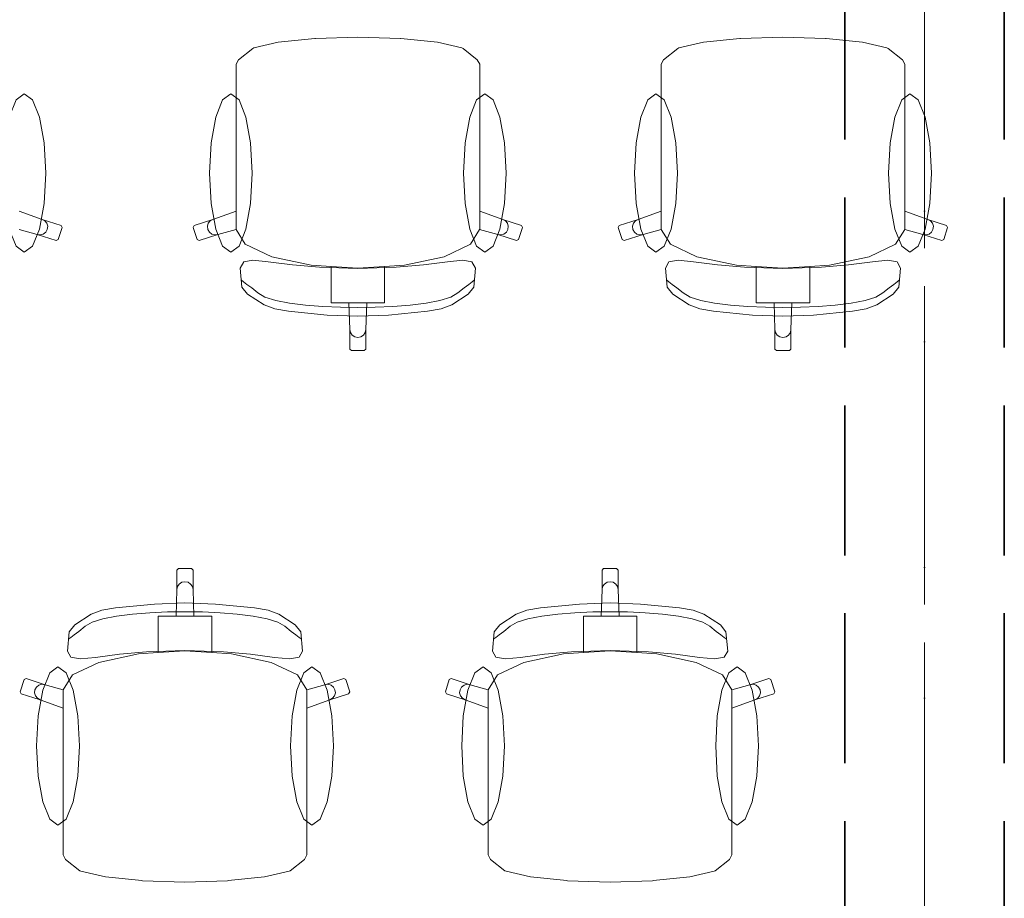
# Model space of a CAD drawing. Header units: millimetres. Extents: x 82175 to 237000, y 24756 to 471700.
# Tile 193 of 256: x 99607 to 101460, y 383739 to 385392. Entities that reach past the tile are written whole.
import ezdxf

# ---------------------------------------------------------------- set-up
doc = ezdxf.new("R2010")
doc.units = ezdxf.units.MM
doc.linetypes.add('Krawędzie ukryte', pattern=[3.912222, 2.822222, -1.09])
doc.linetypes.add('Kropki i Kreski', pattern=[6.702778, 3.527778, -1.763889, 0, -1.411111])
for name, color, linetype in [('Konstrukcja - Belki', 8, 'Continuous'), ('Konstrukcja - Siatka mod', 8, 'Continuous'), ('Wnętrze - Umeblowanie', 8, 'Continuous')]:
    doc.layers.add(name, color=color, linetype=linetype)

msp = doc.modelspace()

# ---------------------------------------------------------------- linework, layer by layer
at = {"layer": 'Konstrukcja - Belki', "color": 8, "linetype": 'Krawędzie ukryte', "lineweight": 35, "ltscale": 100}
for p, q in [((101160, 386231), (101160, 379061)), ((101460, 386231), (101460, 381281))]:
    msp.add_line(p, q, dxfattribs=at)
at = {"layer": 'Konstrukcja - Belki', "color": 8, "linetype": 'Kropki i Kreski', "lineweight": 13, "ltscale": 100}
msp.add_line((101310, 386231), (101310, 379061), dxfattribs=at)
at = {"layer": 'Konstrukcja - Siatka mod', "color": 8, "linetype": 'Kropki i Kreski', "lineweight": 13, "ltscale": 100}
msp.add_line((101310, 389337), (101310, 372372.2), dxfattribs=at)
at = {"layer": 'Wnętrze - Umeblowanie', "color": 8, "linetype": 'Continuous', "lineweight": 13, "ltscale": 100}
for p, q in [((100093.6, 385349.5), (100047.7, 385338.8)), ((100162.3, 385356.7), (100093.6, 385349.5)), ((100163.4, 385356.8), (100162.3, 385356.7)), ((100243.4, 385359.2), (100163.4, 385356.8)), ((100243.4, 385359.2), (100323.5, 385356.8)), ((100323.5, 385356.8), (100324.5, 385356.7)), ((100324.5, 385356.7), (100393.3, 385349.5)), ((100393.3, 385349.5), (100439.2, 385338.8)), ((100893.6, 385349.5), (100847.7, 385338.8)), ((100962.3, 385356.7), (100893.6, 385349.5)), ((100963.4, 385356.8), (100962.3, 385356.7)), ((101043.4, 385359.2), (100963.4, 385356.8)), ((101043.4, 385359.2), (101123.5, 385356.8)), ((101123.5, 385356.8), (101124.5, 385356.7)), ((101124.5, 385356.7), (101193.3, 385349.5)), ((101193.3, 385349.5), (101239.2, 385338.8)), ((100045.5, 385338), (100018.7, 385316.8)), ((100047.7, 385338.8), (100045.5, 385338)), ((100439.2, 385338.8), (100441.4, 385338)), ((100441.4, 385338), (100468.2, 385316.8)), ((100845.5, 385338), (100818.7, 385316.8)), ((100847.7, 385338.8), (100845.5, 385338)), ((101239.2, 385338.8), (101241.4, 385338)), ((101241.4, 385338), (101268.2, 385316.8)), ((100018.7, 385316.8), (100014.2, 385308.2)), ((100014.2, 385308.2), (100014.2, 385277.2)), ((100468.2, 385316.8), (100472.7, 385308.2)), ((100472.7, 385308.2), (100472.7, 385277.2)), ((100818.7, 385316.8), (100814.2, 385308.2)), ((100814.2, 385308.2), (100814.2, 385277.2)), ((101268.2, 385316.8), (101272.7, 385308.2)), ((101272.7, 385308.2), (101272.7, 385277.2)), ((100014.2, 385277.2), (100014.2, 385241.1)), ((100472.7, 385277.2), (100472.7, 385241.1)), ((100814.2, 385277.2), (100814.2, 385241.1)), ((101272.7, 385277.2), (101272.7, 385241.1)), ((100014.2, 385241.1), (100014.2, 385032)), ((100472.7, 385241.1), (100472.7, 385032)), ((100814.2, 385241.1), (100814.2, 385032)), ((101272.7, 385241.1), (101272.7, 385032)), ((99606, 385032), (99649.4, 385016.3)), ((100014.2, 385032), (99970.8, 385016.3)), ((100014.2, 384997.7), (100014.2, 385032)), ((100472.7, 384997.7), (100472.7, 385032)), ((100472.7, 385032), (100516.1, 385016.3)), ((100814.2, 385032), (100770.8, 385016.3)), ((100814.2, 384997.7), (100814.2, 385032)), ((101272.7, 384997.7), (101272.7, 385032)), ((101272.7, 385032), (101316.1, 385016.3)), ((99649.4, 385016.3), (99654.5, 385013.4)), ((99649.4, 385016.3), (99684.8, 385004.9)), ((99654.5, 385013.4), (99658.1, 385008.8)), ((99970.8, 385016.3), (99935.4, 385004.9)), ((99965.7, 385013.4), (99962, 385008.8)), ((99970.8, 385016.3), (99965.7, 385013.4)), ((100516.1, 385016.3), (100521.2, 385013.4)), ((100516.1, 385016.3), (100551.5, 385004.9)), ((100521.2, 385013.4), (100524.9, 385008.8)), ((100770.8, 385016.3), (100735.4, 385004.9)), ((100765.7, 385013.4), (100762, 385008.8)), ((100770.8, 385016.3), (100765.7, 385013.4)), ((101316.1, 385016.3), (101321.2, 385013.4)), ((101316.1, 385016.3), (101351.5, 385004.9)), ((101321.2, 385013.4), (101324.9, 385008.8)), ((99640, 384987.8), (99605.9, 384997.5)), ((99659, 384997.4), (99656.2, 384992.3)), ((99658.1, 385008.8), (99659.7, 385003.2)), ((99659.7, 385003.2), (99659, 384997.4)), ((99686.7, 385001.1), (99679.2, 384978.4)), ((99684.8, 385004.9), (99686.7, 385001.1)), ((99935.4, 385004.9), (99933.4, 385001.1)), ((99933.4, 385001.1), (99940.9, 384978.4)), ((99962, 385008.8), (99960.4, 385003.2)), ((99960.4, 385003.2), (99961.1, 384997.4)), ((99961.1, 384997.4), (99964, 384992.3)), ((99980.1, 384987.8), (100014.3, 384997.5)), ((100014.2, 384997.7), (100014.3, 384997.5)), ((100014.3, 384997.5), (100031.6, 384969.7)), ((100472.6, 384997.5), (100455.3, 384969.7)), ((100472.7, 384997.7), (100472.6, 384997.5)), ((100506.8, 384987.8), (100472.6, 384997.5)), ((100525.8, 384997.4), (100522.9, 384992.3)), ((100524.9, 385008.8), (100526.5, 385003.2)), ((100526.5, 385003.2), (100525.8, 384997.4)), ((100553.4, 385001.1), (100546, 384978.4)), ((100551.5, 385004.9), (100553.4, 385001.1)), ((100735.4, 385004.9), (100733.4, 385001.1)), ((100733.4, 385001.1), (100740.9, 384978.4)), ((100762, 385008.8), (100760.4, 385003.2)), ((100760.4, 385003.2), (100761.1, 384997.4)), ((100761.1, 384997.4), (100764, 384992.3)), ((100780.1, 384987.8), (100814.3, 384997.5)), ((100814.2, 384997.7), (100814.3, 384997.5)), ((100814.3, 384997.5), (100831.6, 384969.7)), ((101272.6, 384997.5), (101255.3, 384969.7)), ((101272.7, 384997.7), (101272.6, 384997.5)), ((101306.8, 384987.8), (101272.6, 384997.5)), ((101325.8, 384997.4), (101322.9, 384992.3)), ((101324.9, 385008.8), (101326.5, 385003.2)), ((101326.5, 385003.2), (101325.8, 384997.4)), ((101353.4, 385001.1), (101346, 384978.4)), ((101351.5, 385004.9), (101353.4, 385001.1)), ((99645.9, 384987.1), (99640, 384987.8)), ((99675.4, 384976.4), (99640, 384987.8)), ((99651.5, 384988.7), (99645.9, 384987.1)), ((99656.2, 384992.3), (99651.5, 384988.7)), ((99679.2, 384978.4), (99675.4, 384976.4)), ((99940.9, 384978.4), (99944.7, 384976.4)), ((99944.7, 384976.4), (99980.1, 384987.8)), ((99964, 384992.3), (99968.6, 384988.7)), ((99968.6, 384988.7), (99974.3, 384987.1)), ((99974.3, 384987.1), (99980.1, 384987.8)), ((100512.6, 384987.1), (100506.8, 384987.8)), ((100542.2, 384976.4), (100506.8, 384987.8)), ((100518.3, 384988.7), (100512.6, 384987.1)), ((100522.9, 384992.3), (100518.3, 384988.7)), ((100546, 384978.4), (100542.2, 384976.4)), ((100740.9, 384978.4), (100744.7, 384976.4)), ((100744.7, 384976.4), (100780.1, 384987.8)), ((100764, 384992.3), (100768.6, 384988.7)), ((100768.6, 384988.7), (100774.3, 384987.1)), ((100774.3, 384987.1), (100780.1, 384987.8)), ((101312.6, 384987.1), (101306.8, 384987.8)), ((101342.2, 384976.4), (101306.8, 384987.8)), ((101318.3, 384988.7), (101312.6, 384987.1)), ((101322.9, 384992.3), (101318.3, 384988.7)), ((101346, 384978.4), (101342.2, 384976.4)), ((100031.6, 384969.7), (100081.3, 384945.9)), ((100455.3, 384969.7), (100405.6, 384945.9)), ((100831.6, 384969.7), (100881.3, 384945.9)), ((101255.3, 384969.7), (101205.6, 384945.9)), ((100046, 384939.2), (100028.8, 384936.1)), ((100074.9, 384936.6), (100046, 384939.2)), ((100081.3, 384945.9), (100155.7, 384930)), ((100405.6, 384945.9), (100331.2, 384930)), ((100412, 384936.6), (100440.9, 384939.2)), ((100440.9, 384939.2), (100458.1, 384936.1)), ((100846, 384939.2), (100828.8, 384936.1)), ((100874.9, 384936.6), (100846, 384939.2)), ((100881.3, 384945.9), (100955.7, 384930)), ((101205.6, 384945.9), (101131.2, 384930)), ((101212, 384936.6), (101240.9, 384939.2)), ((101240.9, 384939.2), (101258.1, 384936.1)), ((100028.8, 384936.1), (100022.1, 384924.6)), ((100022.1, 384924.6), (100025.3, 384888.5)), ((100120.2, 384930.7), (100074.9, 384936.6)), ((100171.1, 384926.1), (100120.2, 384930.7)), ((100155.7, 384930), (100193.1, 384927.6)), ((100243.4, 384923.7), (100171.1, 384926.1)), ((100193.1, 384927.6), (100243.4, 384924.4)), ((100193.1, 384927.6), (100193.1, 384888.9)), ((100293.8, 384927.6), (100243.4, 384924.4)), ((100243.4, 384923.7), (100315.7, 384926.1)), ((100331.2, 384930), (100293.8, 384927.6)), ((100293.8, 384927.6), (100293.8, 384888.9)), ((100315.7, 384926.1), (100366.7, 384930.7)), ((100366.7, 384930.7), (100412, 384936.6)), ((100458.1, 384936.1), (100464.8, 384924.6)), ((100464.8, 384924.6), (100461.5, 384888.5)), ((100828.8, 384936.1), (100822.1, 384924.6)), ((100822.1, 384924.6), (100825.3, 384888.5)), ((100920.2, 384930.7), (100874.9, 384936.6)), ((100971.1, 384926.1), (100920.2, 384930.7)), ((100955.7, 384930), (100993.1, 384927.6)), ((101043.4, 384923.7), (100971.1, 384926.1)), ((100993.1, 384927.6), (101043.4, 384924.4)), ((100993.1, 384927.6), (100993.1, 384888.9)), ((101093.8, 384927.6), (101043.4, 384924.4)), ((101043.4, 384923.7), (101115.7, 384926.1)), ((101131.2, 384930), (101093.8, 384927.6)), ((101093.8, 384927.6), (101093.8, 384888.9)), ((101115.7, 384926.1), (101166.7, 384930.7)), ((101166.7, 384930.7), (101212, 384936.6)), ((101258.1, 384936.1), (101264.8, 384924.6)), ((101264.8, 384924.6), (101261.5, 384888.5)), ((100028.4, 384899), (100024.7, 384901.6)), ((100458.5, 384899), (100462.2, 384901.6)), ((100828.4, 384899), (100824.7, 384901.6)), ((101258.5, 384899), (101262.2, 384901.6)), ((100025.3, 384888.5), (100035.9, 384875.3)), ((100034.7, 384893.9), (100028.4, 384899)), ((100043.7, 384887.7), (100034.7, 384893.9)), ((100055.4, 384877.7), (100043.7, 384887.7)), ((100193.1, 384888.9), (100193.1, 384859)), ((100293.8, 384888.9), (100293.8, 384859)), ((100431.5, 384877.7), (100443.2, 384887.7)), ((100443.2, 384887.7), (100452.2, 384893.9)), ((100461.5, 384888.5), (100451, 384875.3)), ((100452.2, 384893.9), (100458.5, 384899)), ((100825.3, 384888.5), (100835.9, 384875.3)), ((100834.7, 384893.9), (100828.4, 384899)), ((100843.7, 384887.7), (100834.7, 384893.9)), ((100855.4, 384877.7), (100843.7, 384887.7)), ((100993.1, 384888.9), (100993.1, 384859)), ((101093.8, 384888.9), (101093.8, 384859)), ((101231.5, 384877.7), (101243.2, 384887.7)), ((101243.2, 384887.7), (101252.2, 384893.9)), ((101261.5, 384888.5), (101251, 384875.3)), ((101252.2, 384893.9), (101258.5, 384899)), ((100035.9, 384875.3), (100066.9, 384855.2)), ((100068.6, 384870), (100055.4, 384877.7)), ((100089, 384863.7), (100068.6, 384870)), ((100114.9, 384858.8), (100089, 384863.7)), ((100372, 384858.8), (100397.9, 384863.7)), ((100397.9, 384863.7), (100418.3, 384870)), ((100418.3, 384870), (100431.5, 384877.7)), ((100451, 384875.3), (100420, 384855.2)), ((100835.9, 384875.3), (100866.9, 384855.2)), ((100868.6, 384870), (100855.4, 384877.7)), ((100889, 384863.7), (100868.6, 384870)), ((100914.9, 384858.8), (100889, 384863.7)), ((101172, 384858.8), (101197.9, 384863.7)), ((101197.9, 384863.7), (101218.3, 384870)), ((101218.3, 384870), (101231.5, 384877.7)), ((101251, 384875.3), (101220, 384855.2)), ((100066.9, 384855.2), (100086.9, 384848)), ((100086.9, 384848), (100112.7, 384843.2)), ((100144.9, 384855.1), (100114.9, 384858.8)), ((100177.4, 384852.5), (100144.9, 384855.1)), ((100210.7, 384851.1), (100177.4, 384852.5)), ((100193.1, 384859), (100226.6, 384859)), ((100243.4, 384850.6), (100210.7, 384851.1)), ((100226.6, 384859), (100243.4, 384859)), ((100226.6, 384859), (100228.4, 384809.1)), ((100260.3, 384859), (100243.4, 384859)), ((100243.4, 384850.6), (100276.2, 384851.1)), ((100260.3, 384859), (100258.5, 384809.1)), ((100293.8, 384859), (100260.3, 384859)), ((100276.2, 384851.1), (100309.5, 384852.5)), ((100309.5, 384852.5), (100342, 384855.1)), ((100342, 384855.1), (100372, 384858.8)), ((100400, 384848), (100374.2, 384843.2)), ((100420, 384855.2), (100400, 384848)), ((100866.9, 384855.2), (100886.9, 384848)), ((100886.9, 384848), (100912.7, 384843.2)), ((100944.9, 384855.1), (100914.9, 384858.8)), ((100977.4, 384852.5), (100944.9, 384855.1)), ((101010.7, 384851.1), (100977.4, 384852.5)), ((100993.1, 384859), (101026.6, 384859)), ((101043.4, 384850.6), (101010.7, 384851.1)), ((101026.6, 384859), (101043.4, 384859)), ((101026.6, 384859), (101028.4, 384809.1)), ((101060.3, 384859), (101043.4, 384859)), ((101043.4, 384850.6), (101076.2, 384851.1)), ((101060.3, 384859), (101058.5, 384809.1)), ((101093.8, 384859), (101060.3, 384859)), ((101076.2, 384851.1), (101109.5, 384852.5)), ((101109.5, 384852.5), (101142, 384855.1)), ((101142, 384855.1), (101172, 384858.8)), ((101200, 384848), (101174.2, 384843.2)), ((101220, 384855.2), (101200, 384848)), ((100112.7, 384843.2), (100185.9, 384836.2)), ((100185.9, 384836.2), (100243.4, 384834)), ((100300.9, 384836.2), (100243.4, 384834)), ((100374.2, 384843.2), (100300.9, 384836.2)), ((100912.7, 384843.2), (100985.9, 384836.2)), ((100985.9, 384836.2), (101043.4, 384834)), ((101100.9, 384836.2), (101043.4, 384834)), ((101174.2, 384843.2), (101100.9, 384836.2)), ((100228.4, 384809.1), (100229.5, 384803.4)), ((100228.4, 384809.1), (100228.4, 384772.2)), ((100258.5, 384809.1), (100257.4, 384803.4)), ((100258.5, 384809.1), (100258.5, 384772.2)), ((101028.4, 384809.1), (101029.5, 384803.4)), ((101028.4, 384809.1), (101028.4, 384772.2)), ((101058.5, 384809.1), (101057.4, 384803.4)), ((101058.5, 384809.1), (101058.5, 384772.2)), ((100229.5, 384803.4), (100232.8, 384798.6)), ((100232.8, 384798.6), (100237.7, 384795.3)), ((100237.7, 384795.3), (100243.4, 384794.2)), ((100249.2, 384795.3), (100243.4, 384794.2)), ((100254.1, 384798.6), (100249.2, 384795.3)), ((100257.4, 384803.4), (100254.1, 384798.6)), ((101029.5, 384803.4), (101032.8, 384798.6)), ((101032.8, 384798.6), (101037.7, 384795.3)), ((101037.7, 384795.3), (101043.4, 384794.2)), ((101049.2, 384795.3), (101043.4, 384794.2)), ((101054.1, 384798.6), (101049.2, 384795.3)), ((101057.4, 384803.4), (101054.1, 384798.6)), ((100228.4, 384772.2), (100231.4, 384769.2)), ((100258.5, 384772.2), (100255.5, 384769.2)), ((101028.4, 384772.2), (101031.4, 384769.2)), ((101058.5, 384772.2), (101055.5, 384769.2)), ((100231.4, 384769.2), (100243.4, 384769.2)), ((100255.5, 384769.2), (100243.4, 384769.2)), ((101031.4, 384769.2), (101043.4, 384769.2)), ((101055.5, 384769.2), (101043.4, 384769.2)), ((99903, 384356.2), (99906, 384359.2)), ((99903, 384319.4), (99903, 384356.2)), ((99906, 384359.2), (99918.1, 384359.2)), ((99930.1, 384359.2), (99918.1, 384359.2)), ((99933.2, 384356.2), (99930.1, 384359.2)), ((99933.2, 384319.4), (99933.2, 384356.2)), ((100703, 384356.2), (100706, 384359.2)), ((100703, 384319.4), (100703, 384356.2)), ((100706, 384359.2), (100718.1, 384359.2)), ((100730.1, 384359.2), (100718.1, 384359.2)), ((100733.2, 384356.2), (100730.1, 384359.2)), ((100733.2, 384319.4), (100733.2, 384356.2)), ((99904.1, 384325.1), (99907.4, 384329.9)), ((99907.4, 384329.9), (99912.3, 384333.2)), ((99912.3, 384333.2), (99918.1, 384334.3)), ((99923.8, 384333.2), (99918.1, 384334.3)), ((99928.7, 384329.9), (99923.8, 384333.2)), ((99932, 384325.1), (99928.7, 384329.9)), ((100704.1, 384325.1), (100707.4, 384329.9)), ((100707.4, 384329.9), (100712.3, 384333.2)), ((100712.3, 384333.2), (100718.1, 384334.3)), ((100723.8, 384333.2), (100718.1, 384334.3)), ((100728.7, 384329.9), (100723.8, 384333.2)), ((100732, 384325.1), (100728.7, 384329.9)), ((99901.2, 384269.5), (99903, 384319.4)), ((99903, 384319.4), (99904.1, 384325.1)), ((99933.2, 384319.4), (99932, 384325.1)), ((99935, 384269.5), (99933.2, 384319.4)), ((100701.2, 384269.5), (100703, 384319.4)), ((100703, 384319.4), (100704.1, 384325.1)), ((100733.2, 384319.4), (100732, 384325.1)), ((100735, 384269.5), (100733.2, 384319.4)), ((99787.4, 384285.3), (99860.6, 384292.3)), ((99860.6, 384292.3), (99918.1, 384294.5)), ((99975.6, 384292.3), (99918.1, 384294.5)), ((100048.8, 384285.3), (99975.6, 384292.3)), ((100587.4, 384285.3), (100660.6, 384292.3)), ((100660.6, 384292.3), (100718.1, 384294.5)), ((100775.6, 384292.3), (100718.1, 384294.5)), ((100848.8, 384285.3), (100775.6, 384292.3)), ((99710.5, 384253.2), (99741.5, 384273.3)), ((99741.5, 384273.3), (99761.5, 384280.5)), ((99761.5, 384280.5), (99787.4, 384285.3)), ((99819.5, 384273.4), (99789.5, 384269.7)), ((99852, 384275.9), (99819.5, 384273.4)), ((99885.4, 384277.4), (99852, 384275.9)), ((99918.1, 384277.9), (99885.4, 384277.4)), ((99918.1, 384277.9), (99950.8, 384277.4)), ((99950.8, 384277.4), (99984.2, 384275.9)), ((99984.2, 384275.9), (100016.6, 384273.4)), ((100016.6, 384273.4), (100046.6, 384269.7)), ((100074.7, 384280.5), (100048.8, 384285.3)), ((100094.6, 384273.3), (100074.7, 384280.5)), ((100125.6, 384253.2), (100094.6, 384273.3)), ((100510.5, 384253.2), (100541.5, 384273.3)), ((100541.5, 384273.3), (100561.5, 384280.5)), ((100561.5, 384280.5), (100587.4, 384285.3)), ((100619.5, 384273.4), (100589.5, 384269.7)), ((100652, 384275.9), (100619.5, 384273.4)), ((100685.4, 384277.4), (100652, 384275.9)), ((100718.1, 384277.9), (100685.4, 384277.4)), ((100718.1, 384277.9), (100750.8, 384277.4)), ((100750.8, 384277.4), (100784.2, 384275.9)), ((100784.2, 384275.9), (100816.6, 384273.4)), ((100816.6, 384273.4), (100846.6, 384269.7)), ((100874.7, 384280.5), (100848.8, 384285.3)), ((100894.6, 384273.3), (100874.7, 384280.5)), ((100925.6, 384253.2), (100894.6, 384273.3)), ((99700, 384240), (99710.5, 384253.2)), ((99743.3, 384258.5), (99730.1, 384250.8)), ((99763.6, 384264.8), (99743.3, 384258.5)), ((99789.5, 384269.7), (99763.6, 384264.8)), ((99867.8, 384239.6), (99867.8, 384269.5)), ((99867.8, 384269.5), (99901.2, 384269.5)), ((99901.2, 384269.5), (99918.1, 384269.5)), ((99935, 384269.5), (99918.1, 384269.5)), ((99968.4, 384269.5), (99935, 384269.5)), ((99968.4, 384239.6), (99968.4, 384269.5)), ((100046.6, 384269.7), (100072.5, 384264.8)), ((100072.5, 384264.8), (100092.9, 384258.5)), ((100092.9, 384258.5), (100106.1, 384250.8)), ((100136.2, 384240), (100125.6, 384253.2)), ((100500, 384240), (100510.5, 384253.2)), ((100543.3, 384258.5), (100530.1, 384250.8)), ((100563.6, 384264.8), (100543.3, 384258.5)), ((100589.5, 384269.7), (100563.6, 384264.8)), ((100667.8, 384239.6), (100667.8, 384269.5)), ((100667.8, 384269.5), (100701.2, 384269.5)), ((100701.2, 384269.5), (100718.1, 384269.5)), ((100735, 384269.5), (100718.1, 384269.5)), ((100768.4, 384269.5), (100735, 384269.5)), ((100768.4, 384239.6), (100768.4, 384269.5)), ((100846.6, 384269.7), (100872.5, 384264.8)), ((100872.5, 384264.8), (100892.9, 384258.5)), ((100892.9, 384258.5), (100906.1, 384250.8)), ((100936.2, 384240), (100925.6, 384253.2)), ((99696.7, 384203.9), (99700, 384240)), ((99709.3, 384234.6), (99703.1, 384229.4)), ((99718.3, 384240.8), (99709.3, 384234.6)), ((99730.1, 384250.8), (99718.3, 384240.8)), ((99867.8, 384200.9), (99867.8, 384239.6)), ((99968.4, 384200.9), (99968.4, 384239.6)), ((100106.1, 384250.8), (100117.8, 384240.8)), ((100117.8, 384240.8), (100126.8, 384234.6)), ((100126.8, 384234.6), (100133.1, 384229.4)), ((100139.5, 384203.9), (100136.2, 384240)), ((100496.7, 384203.9), (100500, 384240)), ((100509.3, 384234.6), (100503.1, 384229.4)), ((100518.3, 384240.8), (100509.3, 384234.6)), ((100530.1, 384250.8), (100518.3, 384240.8)), ((100667.8, 384200.9), (100667.8, 384239.6)), ((100768.4, 384200.9), (100768.4, 384239.6)), ((100906.1, 384250.8), (100917.8, 384240.8)), ((100917.8, 384240.8), (100926.8, 384234.6)), ((100926.8, 384234.6), (100933.1, 384229.4)), ((100939.5, 384203.9), (100936.2, 384240)), ((99703.1, 384229.4), (99699.3, 384226.8)), ((100133.1, 384229.4), (100136.8, 384226.8)), ((100503.1, 384229.4), (100499.3, 384226.8)), ((100933.1, 384229.4), (100936.8, 384226.8)), ((99703.4, 384192.4), (99696.7, 384203.9)), ((99794.8, 384197.7), (99749.5, 384191.9)), ((99756, 384182.6), (99830.3, 384198.5)), ((99845.8, 384202.4), (99794.8, 384197.7)), ((99830.3, 384198.5), (99867.8, 384200.9)), ((99918.1, 384204.7), (99845.8, 384202.4)), ((99867.8, 384200.9), (99918.1, 384204.1)), ((99918.1, 384204.7), (99990.4, 384202.4)), ((99968.4, 384200.9), (99918.1, 384204.1)), ((100005.8, 384198.5), (99968.4, 384200.9)), ((99990.4, 384202.4), (100041.3, 384197.7)), ((100080.2, 384182.6), (100005.8, 384198.5)), ((100041.3, 384197.7), (100086.6, 384191.9)), ((100132.8, 384192.4), (100139.5, 384203.9)), ((100503.4, 384192.4), (100496.7, 384203.9)), ((100594.8, 384197.7), (100549.5, 384191.9)), ((100556, 384182.6), (100630.3, 384198.5)), ((100645.8, 384202.4), (100594.8, 384197.7)), ((100630.3, 384198.5), (100667.8, 384200.9)), ((100718.1, 384204.7), (100645.8, 384202.4)), ((100667.8, 384200.9), (100718.1, 384204.1)), ((100718.1, 384204.7), (100790.4, 384202.4)), ((100768.4, 384200.9), (100718.1, 384204.1)), ((100805.8, 384198.5), (100768.4, 384200.9)), ((100790.4, 384202.4), (100841.3, 384197.7)), ((100880.2, 384182.6), (100805.8, 384198.5)), ((100841.3, 384197.7), (100886.6, 384191.9)), ((100932.8, 384192.4), (100939.5, 384203.9)), ((99720.6, 384189.3), (99703.4, 384192.4)), ((99706.3, 384158.8), (99756, 384182.6)), ((99749.5, 384191.9), (99720.6, 384189.3)), ((100129.9, 384158.8), (100080.2, 384182.6)), ((100086.6, 384191.9), (100115.5, 384189.3)), ((100115.5, 384189.3), (100132.8, 384192.4)), ((100520.6, 384189.3), (100503.4, 384192.4)), ((100506.3, 384158.8), (100556, 384182.6)), ((100549.5, 384191.9), (100520.6, 384189.3)), ((100929.9, 384158.8), (100880.2, 384182.6)), ((100886.6, 384191.9), (100915.5, 384189.3)), ((100915.5, 384189.3), (100932.8, 384192.4)), ((99608.1, 384127.4), (99615.5, 384150.1)), ((99615.5, 384150.1), (99619.3, 384152)), ((99619.3, 384152), (99654.8, 384140.6)), ((99643.2, 384139.7), (99648.9, 384141.3)), ((99648.9, 384141.3), (99654.8, 384140.6)), ((99654.8, 384140.6), (99688.9, 384131)), ((99688.9, 384131), (99706.3, 384158.8)), ((100147.2, 384131), (100129.9, 384158.8)), ((100181.4, 384140.6), (100147.2, 384131)), ((100216.8, 384152), (100181.4, 384140.6)), ((100187.2, 384141.3), (100181.4, 384140.6)), ((100192.9, 384139.7), (100187.2, 384141.3)), ((100220.6, 384150.1), (100216.8, 384152)), ((100228.1, 384127.4), (100220.6, 384150.1)), ((100408.1, 384127.4), (100415.5, 384150.1)), ((100415.5, 384150.1), (100419.3, 384152)), ((100419.3, 384152), (100454.8, 384140.6)), ((100443.2, 384139.7), (100448.9, 384141.3)), ((100448.9, 384141.3), (100454.8, 384140.6)), ((100454.8, 384140.6), (100488.9, 384131)), ((100488.9, 384131), (100506.3, 384158.8)), ((100947.2, 384131), (100929.9, 384158.8)), ((100981.4, 384140.6), (100947.2, 384131)), ((101016.8, 384152), (100981.4, 384140.6)), ((100987.2, 384141.3), (100981.4, 384140.6)), ((100992.9, 384139.7), (100987.2, 384141.3)), ((101020.6, 384150.1), (101016.8, 384152)), ((101028.1, 384127.4), (101020.6, 384150.1)), ((99610, 384123.6), (99608.1, 384127.4)), ((99645.4, 384112.2), (99610, 384123.6)), ((99635, 384125.2), (99635.7, 384131)), ((99636.6, 384119.6), (99635, 384125.2)), ((99635.7, 384131), (99638.6, 384136.1)), ((99638.6, 384136.1), (99643.2, 384139.7)), ((99688.8, 384130.8), (99688.9, 384131)), ((99688.8, 384130.8), (99688.8, 384096.5)), ((100147.3, 384130.8), (100147.2, 384131)), ((100147.3, 384130.8), (100147.3, 384096.5)), ((100190.7, 384112.2), (100226.1, 384123.6)), ((100197.5, 384136.1), (100192.9, 384139.7)), ((100200.4, 384131), (100197.5, 384136.1)), ((100199.5, 384119.6), (100201.1, 384125.2)), ((100201.1, 384125.2), (100200.4, 384131)), ((100226.1, 384123.6), (100228.1, 384127.4)), ((100410, 384123.6), (100408.1, 384127.4)), ((100445.4, 384112.2), (100410, 384123.6)), ((100435, 384125.2), (100435.7, 384131)), ((100436.6, 384119.6), (100435, 384125.2)), ((100435.7, 384131), (100438.6, 384136.1)), ((100438.6, 384136.1), (100443.2, 384139.7)), ((100488.8, 384130.8), (100488.9, 384131)), ((100488.8, 384130.8), (100488.8, 384096.5)), ((100947.3, 384130.8), (100947.2, 384131)), ((100947.3, 384130.8), (100947.3, 384096.5)), ((100990.7, 384112.2), (101026.1, 384123.6)), ((100997.5, 384136.1), (100992.9, 384139.7)), ((101000.4, 384131), (100997.5, 384136.1)), ((100999.5, 384119.6), (101001.1, 384125.2)), ((101001.1, 384125.2), (101000.4, 384131)), ((101026.1, 384123.6), (101028.1, 384127.4)), ((99640.3, 384115), (99636.6, 384119.6)), ((99645.4, 384112.2), (99640.3, 384115)), ((99688.8, 384096.5), (99645.4, 384112.2)), ((100147.3, 384096.5), (100190.7, 384112.2)), ((100190.7, 384112.2), (100195.9, 384115)), ((100195.9, 384115), (100199.5, 384119.6)), ((100440.3, 384115), (100436.6, 384119.6)), ((100445.4, 384112.2), (100440.3, 384115)), ((100488.8, 384096.5), (100445.4, 384112.2)), ((100947.3, 384096.5), (100990.7, 384112.2)), ((100990.7, 384112.2), (100995.9, 384115)), ((100995.9, 384115), (100999.5, 384119.6)), ((99688.8, 383887.4), (99688.8, 384096.5)), ((100147.3, 383887.4), (100147.3, 384096.5)), ((100488.8, 383887.4), (100488.8, 384096.5)), ((100947.3, 383887.4), (100947.3, 384096.5)), ((99688.8, 383851.3), (99688.8, 383887.4)), ((100147.3, 383851.3), (100147.3, 383887.4)), ((100488.8, 383851.3), (100488.8, 383887.4)), ((100947.3, 383851.3), (100947.3, 383887.4)), ((99688.8, 383820.3), (99688.8, 383851.3)), ((100147.3, 383820.3), (100147.3, 383851.3)), ((100488.8, 383820.3), (100488.8, 383851.3)), ((100947.3, 383820.3), (100947.3, 383851.3)), ((99693.3, 383811.7), (99688.8, 383820.3)), ((99720.2, 383790.5), (99693.3, 383811.7)), ((100116, 383790.5), (100142.8, 383811.7)), ((100142.8, 383811.7), (100147.3, 383820.3)), ((100493.3, 383811.7), (100488.8, 383820.3)), ((100520.2, 383790.5), (100493.3, 383811.7)), ((100916, 383790.5), (100942.8, 383811.7)), ((100942.8, 383811.7), (100947.3, 383820.3)), ((99722.3, 383789.6), (99720.2, 383790.5)), ((99768.2, 383779), (99722.3, 383789.6)), ((100067.9, 383779), (100113.9, 383789.6)), ((100113.9, 383789.6), (100116, 383790.5)), ((100522.3, 383789.6), (100520.2, 383790.5)), ((100568.2, 383779), (100522.3, 383789.6)), ((100867.9, 383779), (100913.9, 383789.6)), ((100913.9, 383789.6), (100916, 383790.5)), ((99837, 383771.8), (99768.2, 383779)), ((99838, 383771.7), (99837, 383771.8)), ((99918.1, 383769.2), (99838, 383771.7)), ((99918.1, 383769.2), (99998.1, 383771.7)), ((99998.1, 383771.7), (99999.2, 383771.8)), ((99999.2, 383771.8), (100067.9, 383779)), ((100637, 383771.8), (100568.2, 383779)), ((100638, 383771.7), (100637, 383771.8)), ((100718.1, 383769.2), (100638, 383771.7)), ((100718.1, 383769.2), (100798.1, 383771.7)), ((100798.1, 383771.7), (100799.2, 383771.8)), ((100799.2, 383771.8), (100867.9, 383779))]:
    msp.add_line(p, q, dxfattribs=at)
at = {"layer": 'Wnętrze - Umeblowanie', "color": 8, "linetype": 'Continuous', "lineweight": 13, "ltscale": 100, "flags": 128}
for points in [[(99656, 385103.3), (99652.9, 385046.3), (99644.2, 384997.9), (99631.1, 384965.6), (99615.7, 384954.3), (99600.3, 384965.6), (99587.2, 384997.9), (99578.5, 385046.3), (99575.5, 385103.3), (99578.5, 385160.3), (99587.2, 385208.7), (99600.3, 385241), (99615.7, 385252.3), (99631.1, 385241), (99644.2, 385208.7), (99652.9, 385160.3)], [(99964.2, 385103.3), (99967.3, 385046.3), (99976, 384997.9), (99989, 384965.6), (100004.4, 384954.3), (100019.8, 384965.6), (100032.9, 384997.9), (100041.6, 385046.3), (100044.7, 385103.3), (100041.6, 385160.3), (100032.9, 385208.7), (100019.8, 385241), (100004.4, 385252.3), (99989, 385241), (99976, 385208.7), (99967.3, 385160.3)], [(100522.7, 385103.3), (100519.6, 385046.3), (100510.9, 384997.9), (100497.9, 384965.6), (100482.5, 384954.3), (100467, 384965.6), (100454, 384997.9), (100445.3, 385046.3), (100442.2, 385103.3), (100445.3, 385160.3), (100454, 385208.7), (100467, 385241), (100482.5, 385252.3), (100497.9, 385241), (100510.9, 385208.7), (100519.6, 385160.3)], [(100764.2, 385103.3), (100767.3, 385046.3), (100776, 384997.9), (100789, 384965.6), (100804.4, 384954.3), (100819.8, 384965.6), (100832.9, 384997.9), (100841.6, 385046.3), (100844.7, 385103.3), (100841.6, 385160.3), (100832.9, 385208.7), (100819.8, 385241), (100804.4, 385252.3), (100789, 385241), (100776, 385208.7), (100767.3, 385160.3)], [(101322.7, 385103.3), (101319.6, 385046.3), (101310.9, 384997.9), (101297.9, 384965.6), (101282.5, 384954.3), (101267, 384965.6), (101254, 384997.9), (101245.3, 385046.3), (101242.2, 385103.3), (101245.3, 385160.3), (101254, 385208.7), (101267, 385241), (101282.5, 385252.3), (101297.9, 385241), (101310.9, 385208.7), (101319.6, 385160.3)], [(99638.8, 384025.2), (99641.9, 384082.2), (99650.6, 384130.5), (99663.7, 384162.8), (99679.1, 384174.2), (99694.5, 384162.8), (99707.5, 384130.5), (99716.3, 384082.2), (99719.3, 384025.2), (99716.3, 383968.2), (99707.5, 383919.8), (99694.5, 383887.5), (99679.1, 383876.2), (99663.7, 383887.5), (99650.6, 383919.8), (99641.9, 383968.2)], [(100197.3, 384025.2), (100194.3, 384082.2), (100185.5, 384130.5), (100172.5, 384162.8), (100157.1, 384174.2), (100141.7, 384162.8), (100128.6, 384130.5), (100119.9, 384082.2), (100116.8, 384025.2), (100119.9, 383968.2), (100128.6, 383919.8), (100141.7, 383887.5), (100157.1, 383876.2), (100172.5, 383887.5), (100185.5, 383919.8), (100194.3, 383968.2)], [(100438.8, 384025.2), (100441.9, 384082.2), (100450.6, 384130.5), (100463.7, 384162.8), (100479.1, 384174.2), (100494.5, 384162.8), (100507.5, 384130.5), (100516.3, 384082.2), (100519.3, 384025.2), (100516.3, 383968.2), (100507.5, 383919.8), (100494.5, 383887.5), (100479.1, 383876.2), (100463.7, 383887.5), (100450.6, 383919.8), (100441.9, 383968.2)], [(100997.3, 384025.2), (100994.3, 384082.2), (100985.5, 384130.5), (100972.5, 384162.8), (100957.1, 384174.2), (100941.7, 384162.8), (100928.6, 384130.5), (100919.9, 384082.2), (100916.8, 384025.2), (100919.9, 383968.2), (100928.6, 383919.8), (100941.7, 383887.5), (100957.1, 383876.2), (100972.5, 383887.5), (100985.5, 383919.8), (100994.3, 383968.2)]]:
    msp.add_lwpolyline(points, close=True, dxfattribs=at)

doc.saveas('drawing.dxf')
